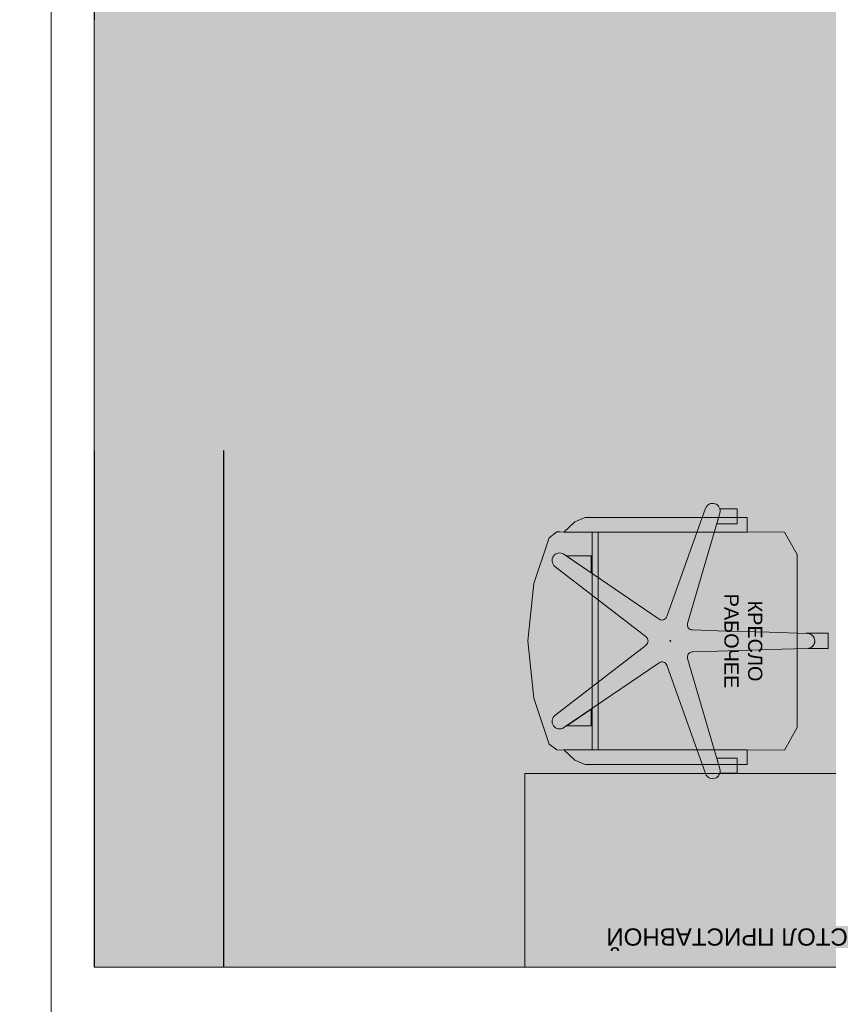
# Model space of a CAD drawing. Header units: millimetres. Extents: x -714384 to 30604203, y -92609 to 65084.
# Tile 50 of 256: x -74578 to -72700, y -32338 to -30052. Entities that reach past the tile are written whole.
import ezdxf
from ezdxf import colors
from ezdxf.entities.mleader import LeaderData, LeaderLine
from ezdxf.math import Vec2, Vec3

# ---------------------------------------------------------------- set-up
doc = ezdxf.new("R2010")
doc.units = ezdxf.units.MM
doc.linetypes.add('HIDDENX2', pattern=[19.05, 12.7, -6.35])
doc.layers.get('0').update_dxf_attribs({"lineweight": 0})
doc.layers.get('Defpoints').update_dxf_attribs({"color": 30})
doc.layers.add('00_АР_Подложка', color=7, linetype='Continuous', lineweight=0, true_color=0x9b9292)
doc.layers.add('06_АР_Мебель', color=4, linetype='Continuous', lineweight=9)
doc.layers.add('21_АР_Штриховка', color=47, linetype='Continuous', lineweight=5)
doc.styles.add('_ТЕКСТОВЫЙ', font='arial.ttf', dxfattribs={"width": 0.8})
doc.styles.add('HVAC_AEP', font='arial.ttf')
doc.styles.get("Standard").update_dxf_attribs({"font": 'arial.ttf'})

# ---------------------------------------------------------------- blocks, each defined once
blk = doc.blocks.new('*T195')
at = {"color": 0, "linetype": 'ByBlock', "lineweight": -2, "transparency": 16777216}
for p, q in [((0, 0), (8500, 0)), ((0, 0), (0, -27939.3)), ((8500, 0), (8500, -27939.3)), ((0, -469.7), (8500, -469.7)), ((4500, -469.7), (4500, -27939.3)), ((0, -4969.7), (8500, -4969.7)), ((0, -9469.7), (8500, -9469.7)), ((0, -13269.7), (8500, -13269.7)), ((0, -16669.7), (8500, -16669.7)), ((0, -20469.7), (8500, -20469.7)), ((0, -24269.7), (8500, -24269.7)), ((0, -26370.4), (8500, -26370.4)), ((0, -27939.3), (8500, -27939.3))]:
    blk.add_line(p, q, dxfattribs=at)
at = {"color": 0, "lineweight": 15, "transparency": 16777216, "style": 'HVAC_AEP'}
for s, insert, char_height, width, attachment_point in [('{\\H0.83333x;\\C256;Готовые блоки (Барьеры, АРМ, Почтальоны)}', (4250, -234.8), 300, 8497, 5), ('{\\fCalibri|b0|i0|c204|p34;\\C256;Группа блоков 1200\\P\\PПо невозможности разместить стандартный барьер для приёма посылок, применить откидную столешницу для МГН}', (4550, -2719.7), 250, 3900, 4), ('{\\fCalibri|b0|i0|c204|p34;\\C256;Группа блоков 1400\\P\\PПо невозможности разместить стандартный барьер для приёма посылок, применить откидную столешницу для МГН}', (4550, -7219.7), 250, 3900, 4), ('{\\fCalibri|b0|i0|c204|p34;\\C256;Группа блоков \\P\\PПочта банк 1400}', (4550, -11369.7), 250, 3900, 4), ('{\\fCalibri|b0|i0|c204|p34;\\C256;Группа блоков \\P\\PПочта банк 1200}', (4550, -14969.7), 250, 3900, 4), ('{\\C256;ГРУППА МЕБЕЛИ ЦСУ (ЦЕНТР СОЦИАЛЬНЫХ УСЛУГ)\\P\\PЕсли не помещается в кабинете можно установить в клиентском зале }', (4550, -18569.7), 250, 3900, 4), ('{\\C256;ГРУППА МЕБЕЛИ ЦСУ (ЦЕНТР СОЦИАЛЬНЫХ УСЛУГ)\\P\\P\\fCalibri|b0|i0|c204|p34;Если нет места на стол 1400 ставим выноску на стол МГН 1200}', (4550, -22369.7), 250, 3900, 4), ('Группа блоков АРМ\\P^JНАЧ.ОПС^JСортировщик', (4550, -25320), 250, 3900, 4), ('{\\fCalibri|b0|i0|c204|p34;\\C256;Группа блоков \\P\\PПочтальоны}', (4550, -27154.9), 250, 3900, 4)]:
    blk.add_mtext(s, dxfattribs=dict(at, insert=insert, char_height=char_height, width=width, attachment_point=attachment_point))
blk = doc.blocks.new('*U1372')
at = {"layer": 'Defpoints', "color": 251}
blk.add_line((1200, 2700), (0, 2700), dxfattribs=at)
blk = doc.blocks.new('Стол приставной')
at = {"layer": '00_АР_Подложка'}
for p, q in [((0, 0), (800, 0)), ((0, -450), (0, 0)), ((800, 0), (800, -450)), ((800, -450), (0, -450))]:
    blk.add_line(p, q, dxfattribs=at)
at = {"layer": '06_АР_Мебель'}
for p, q in [((0, 0), (800, 0)), ((0, -450), (0, 0)), ((800, 0), (800, -450)), ((800, -450), (0, -450))]:
    blk.add_line(p, q, dxfattribs=at)
at = {"flags": 1}
for tag, p in [('КОД_ОБОРУДОВАНИЯ', (421.6, 85)), ('ДОП_ИНФОРМАЦИЯ', (421.6, 32.8)), ('ДОГОВОР', (1036.9, -43.5))]:
    blk.add_attdef(tag, p, '', height=25, dxfattribs=at)
at = {"layer": '06_АР_Мебель', "insert": (50, -50), "char_height": 40, "attachment_point": 1}
blk.add_mtext_dynamic_manual_height_columns('{\\C7;СТОЛ ПРИСТАВНОЙ}', width=700, gutter_width=12.5, heights=[0], dxfattribs=at)
blk = doc.blocks.new('Кресло рабочее')
at = {"layer": '00_АР_Подложка'}
for p, q in [((17.6, 0), (-17.6, 0)), ((-17.6, 0), (-17.6, -51.8)), ((17.6, -46.4), (17.6, 0)), ((-17.5, -48.3), (-20.1, -137.3)), ((-17.6, -51.8), (-17.5, -48.3)), ((20.3, -137.3), (17.7, -48.3)), ((-200.6, -72.3), (-252.8, -101.5)), ((201.2, -72.3), (-200.6, -72.3)), ((253.4, -101.5), (201.2, -72.3)), ((-252.8, -101.5), (-253, -623.3)), ((253.2, -630.2), (253.4, -101.5)), ((-23.6, -257.3), (-20.1, -137.3)), ((20.3, -137.3), (23.8, -257.3)), ((-252.8, -188.4), (-286.8, -188.4)), ((-286.8, -188.4), (-286.8, -564.2)), ((-252.7, -613.8), (-252.8, -188.4)), ((253.3, -188.4), (253.2, -613.8)), ((287.4, -188.4), (253.3, -188.4)), ((287.4, -564.2), (287.4, -188.4)), ((-286.8, -211.3), (-306.7, -211.3)), ((-306.7, -211.3), (-306.7, -251.4)), ((-271.9, -211.3), (-286.8, -211.3)), ((-271.9, -258.8), (-271.9, -211.3)), ((287.4, -211.3), (272.5, -211.3)), ((272.5, -211.3), (272.5, -258.8)), ((307.3, -211.3), (287.4, -211.3)), ((307.3, -251.4), (307.3, -211.3)), ((-296.9, -251.5), (-271.9, -258.8)), ((-40.6, -326.7), (-296.9, -251.5)), ((297.4, -251.5), (40.8, -326.7)), ((272.5, -258.8), (297.4, -251.5)), ((-23.6, -257.3), (-25.3, -315.5)), ((25.5, -315.5), (23.8, -257.3)), ((-307.8, -285), (-307.8, -285)), ((-307.8, -285), (-56.3, -375)), ((56.5, -375), (308.3, -285)), ((-50.4, -392.9), (-201.2, -613.8)), ((201.5, -613.8), (50.7, -392.9)), ((-172.7, -634.5), (-9.3, -422.8)), ((9.6, -422.8), (173, -634.5)), ((253.4, -534.1), (-252.8, -534.1)), ((-252.8, -548.4), (253.4, -548.4)), ((-286.8, -564.2), (-276.7, -588.5)), ((-197.5, -608.3), (-158.2, -550.8)), ((-158.2, -550.8), (-197.5, -550.8)), ((-197.5, -550.8), (-197.5, -608.3)), ((197, -550.8), (158.5, -550.8)), ((158.5, -550.8), (197, -607.2)), ((197, -607.2), (197, -550.8)), ((277.2, -588.5), (287.4, -564.2)), ((-276.7, -588.5), (-252.7, -613.8)), ((253.2, -613.8), (277.2, -588.5)), ((-253, -623.3), (-253, -630.2)), ((-253, -630.2), (-239.6, -648.3)), ((239.8, -648.3), (253.2, -630.2)), ((-239.6, -648.3), (-133, -683.5)), ((133.3, -683.5), (239.8, -648.3)), ((-133, -683.5), (0.1, -697.6)), ((0.1, -697.6), (133.3, -683.5))]:
    blk.add_line(p, q, dxfattribs=at)
blk.add_circle((0.1, -366.6), 1, dxfattribs=at)
for centre, radius, start, end in [((0.1, -48.8), 17.6, 7.6113, 178.3319), ((0.1, -48.8), 17.6, 1.6681, 178.3319), ((-301.8, -268.4), 17.6, 73.65, 250.3318), ((-301.8, -268.4), 17.6, 73.6499, 106.1566), ((302.4, -268.4), 17.6, 73.8435, 106.3319), ((302.4, -268.4), 17.6, 289.6681, 106.3319), ((-37.2, -315.2), 11.9, 253.6499, 358.3319), ((37.5, -315.2), 11.9, 181.6681, 286.3319), ((-60.3, -386.2), 11.9, 325.6681, 70.3101), ((60.5, -386.2), 11.9, 109.6681, 214.3319), ((0.1, -430.1), 11.9, 37.6681, 142.3319), ((-186.7, -623.7), 17.6, 145.6681, 322.3319), ((186.9, -623.7), 17.6, 217.6681, 34.3319)]:
    blk.add_arc(centre, radius, start, end, dxfattribs=at)
blk.add_point((0.1, -366.6), dxfattribs=at)
at = {"layer": '06_АР_Мебель'}
for p, q in [((17.6, 0), (-17.6, 0)), ((-17.6, 0), (-17.6, -51.8)), ((17.6, -46.4), (17.6, 0)), ((-17.5, -48.3), (-20.1, -137.3)), ((-17.6, -51.8), (-17.5, -48.3)), ((20.3, -137.3), (17.7, -48.3)), ((-200.6, -72.3), (-252.8, -101.5)), ((201.2, -72.3), (-200.6, -72.3)), ((253.4, -101.5), (201.2, -72.3)), ((-252.8, -101.5), (-253, -623.3)), ((253.2, -630.2), (253.4, -101.5)), ((-23.6, -257.3), (-20.1, -137.3)), ((20.3, -137.3), (23.8, -257.3)), ((-252.8, -188.4), (-286.8, -188.4)), ((-286.8, -188.4), (-286.8, -564.2)), ((-252.7, -613.8), (-252.8, -188.4)), ((253.3, -188.4), (253.2, -613.8)), ((287.4, -188.4), (253.3, -188.4)), ((287.4, -564.2), (287.4, -188.4)), ((-286.8, -211.3), (-306.7, -211.3)), ((-306.7, -211.3), (-306.7, -251.4)), ((-271.9, -211.3), (-286.8, -211.3)), ((-271.9, -258.8), (-271.9, -211.3)), ((287.4, -211.3), (272.5, -211.3)), ((272.5, -211.3), (272.5, -258.8)), ((307.3, -211.3), (287.4, -211.3)), ((307.3, -251.4), (307.3, -211.3)), ((-296.9, -251.5), (-271.9, -258.8)), ((-40.6, -326.7), (-296.9, -251.5)), ((297.4, -251.5), (40.8, -326.7)), ((272.5, -258.8), (297.4, -251.5)), ((-23.6, -257.3), (-25.3, -315.5)), ((25.5, -315.5), (23.8, -257.3)), ((-307.8, -285), (-307.8, -285)), ((-307.8, -285), (-56.3, -375)), ((56.5, -375), (308.3, -285)), ((-50.4, -392.9), (-201.2, -613.8)), ((201.5, -613.8), (50.7, -392.9)), ((-172.7, -634.5), (-9.3, -422.8)), ((9.6, -422.8), (173, -634.5)), ((253.4, -534.1), (-252.8, -534.1)), ((-252.8, -548.4), (253.4, -548.4)), ((-286.8, -564.2), (-276.7, -588.5)), ((-197.5, -608.3), (-158.2, -550.8)), ((-158.2, -550.8), (-197.5, -550.8)), ((-197.5, -550.8), (-197.5, -608.3)), ((197, -550.8), (158.5, -550.8)), ((158.5, -550.8), (197, -607.2)), ((197, -607.2), (197, -550.8)), ((277.2, -588.5), (287.4, -564.2)), ((-276.7, -588.5), (-252.7, -613.8)), ((253.2, -613.8), (277.2, -588.5)), ((-253, -623.3), (-253, -630.2)), ((-253, -630.2), (-239.6, -648.3)), ((239.8, -648.3), (253.2, -630.2)), ((-239.6, -648.3), (-133, -683.5)), ((133.3, -683.5), (239.8, -648.3)), ((-133, -683.5), (0.1, -697.6)), ((0.1, -697.6), (133.3, -683.5))]:
    blk.add_line(p, q, dxfattribs=at)
blk.add_circle((0.1, -366.6), 1, dxfattribs=at)
for centre, radius, start, end in [((0.1, -48.8), 17.6, 7.6113, 178.3319), ((0.1, -48.8), 17.6, 1.6681, 178.3319), ((-301.8, -268.4), 17.6, 73.65, 250.3318), ((-301.8, -268.4), 17.6, 73.6499, 106.1566), ((302.4, -268.4), 17.6, 73.8435, 106.3319), ((302.4, -268.4), 17.6, 289.6681, 106.3319), ((-37.2, -315.2), 11.9, 253.6499, 358.3319), ((37.5, -315.2), 11.9, 181.6681, 286.3319), ((-60.3, -386.2), 11.9, 325.6681, 70.3101), ((60.5, -386.2), 11.9, 109.6681, 214.3319), ((0.1, -430.1), 11.9, 37.6681, 142.3319), ((-186.7, -623.7), 17.6, 145.6681, 322.3319), ((186.9, -623.7), 17.6, 217.6681, 34.3319)]:
    blk.add_arc(centre, radius, start, end, dxfattribs=at)
blk.add_point((0.1, -366.6), dxfattribs=at)
at = {"flags": 1}
for tag, p in [('КОД_ОБОРУДОВАНИЯ', (56.2, 11.7)), ('ДОП_ИНФОРМАЦИЯ', (56.2, -40.5)), ('ДОГОВОР', (291.3, -99.7))]:
    blk.add_attdef(tag, p, '', height=25, dxfattribs=at)
at = {"layer": '06_АР_Мебель', "insert": (0.3, -197.3), "char_height": 33, "attachment_point": 5}
blk.add_mtext_dynamic_manual_height_columns('{\\C7;КРЕСЛО РАБОЧЕЕ}', width=250, gutter_width=12.5, heights=[0], dxfattribs=at)
blk = doc.blocks.new('*U1373')
at = {"layer": 'Defpoints', "color": 251}
for p, q in [((1200, 2700), (0, 2700)), ((1200, 2400), (0, 2400))]:
    blk.add_line(p, q, dxfattribs=at)
at = {"lineweight": 0, "rotation": 90}
blk.add_blockref('Стол приставной', (0, 900), dxfattribs=at)
at = {"rotation": 180}
blk.add_blockref('Кресло рабочее', (757.6, 995.5), dxfattribs=at)
blk = doc.blocks.new('_Dot')
at = {"color": 0, "linetype": 'ByBlock', "lineweight": -2}
blk.add_line((-0.5, 0), (-1, 0), dxfattribs=at)
at = {"color": 0, "linetype": 'ByBlock', "const_width": 0.5}
blk.add_lwpolyline([(-0.25, 0, 1), (0.25, 0, 1)], format="xyb", close=True, dxfattribs=at)

msp = doc.modelspace()

# ---------------------------------------------------------------- hatches: boundary and pattern name
at = {"layer": '21_АР_Штриховка', "lineweight": 0, "true_color": 0xa9ba9a}
h = msp.add_hatch(color=253, dxfattribs=at)
h.dxf.hatch_style = 1
h.paths.add_polyline_path([(-71704.8, -28020.2), (-74404.8, -28020.2), (-74404.8, -32252.2), (-71704.8, -32252.2)])

# ---------------------------------------------------------------- linework, layer by layer
at = {"layer": '21_АР_Штриховка'}
msp.add_lwpolyline([(-71704.8, -28020.2), (-74404.8, -28020.2), (-74404.8, -32252.2), (-71704.8, -32252.2)], close=True, dxfattribs=at)

# ---------------------------------------------------------------- block references
msp.add_blockref('*T195', (-74504.5, -27455.1))
at = {"rotation": 90}
for name, p in [('*U1372', (-71704.8, -30052.2)), ('*U1373', (-71704.8, -32252.2))]:
    msp.add_blockref(name, p, dxfattribs=at)

# ---------------------------------------------------------------- leaders
at = {"color": 162, "linetype": 'HIDDENX2', "lineweight": 30, "ltscale": 15, "true_color": 0x002eb8}
ml = msp.add_multileader_mtext('Standard', dxfattribs=at)
ml.set_content('\\pxi-3,l4,t4;Модуль Тип 1.1', color=(0, 46, 184), style='_ТЕКСТОВЫЙ')
ml.set_leader_properties(lineweight=0)
ml.set_arrow_properties(name='DOT')
ml.build(insert=Vec2(0, 0))
ml.multileader.update_dxf_attribs({"text_left_attachment_type": 6, "text_right_attachment_type": 6, "dogleg_length": 0.36, "arrow_head_size": 50, "scale": 100})
ctx = ml.context
ctx.base_point, ctx.scale, ctx.char_height, ctx.arrow_head_size, ctx.landing_gap_size, ctx.plane_origin = Vec3(65996.7, -36931.4), 100, 250, 50, 100, Vec3(52171.1, -31780.7)
ctx.left_attachment, ctx.right_attachment, ctx.text_align_type, ctx.attachment_type = 6, 6, 1, 2
notes = []
notes.append((ctx, [(0, (0, 0, 0), (0, 0), (1, 0), 1, [])]))
ctx.mtext.insert, ctx.mtext.width, ctx.mtext.defined_height, ctx.mtext.alignment, ctx.mtext.flow_direction = Vec3(67071.2, -36607.9), 6846.369, 600.4, 2, 5
ml = msp.add_multileader_mtext('Standard', dxfattribs=at)
ml.set_content('\\pxi-3,l4,t4;Модуль Тип 1.2', color=(0, 46, 184), style='_ТЕКСТОВЫЙ')
ml.set_leader_properties(lineweight=0)
ml.set_arrow_properties(name='DOT')
ml.build(insert=Vec2(0, 0))
ml.multileader.update_dxf_attribs({"text_left_attachment_type": 6, "text_right_attachment_type": 6, "dogleg_length": 0.36, "arrow_head_size": 50, "scale": 100})
ctx = ml.context
ctx.base_point, ctx.scale, ctx.char_height, ctx.arrow_head_size, ctx.landing_gap_size, ctx.plane_origin = Vec3(65992.3, -39013.3), 100, 250, 50, 100, Vec3(52166.7, -33862.6)
ctx.left_attachment, ctx.right_attachment, ctx.text_align_type, ctx.attachment_type = 6, 6, 1, 2
notes.append((ctx, [(0, (0, 0, 0), (0, 0), (1, 0), 1, [])]))
ctx.mtext.insert, ctx.mtext.width, ctx.mtext.defined_height, ctx.mtext.alignment, ctx.mtext.flow_direction = Vec3(67085.1, -38689.8), 6846.369, 600.4, 2, 5
for ctx, leaders in notes:
    for number, flags, end, landing, length, lines in leaders:
        leader = LeaderData()
        leader.index, (leader.has_last_leader_line, leader.has_dogleg_vector, leader.attachment_direction) = number, flags
        leader.last_leader_point, leader.dogleg_vector, leader.dogleg_length = Vec3(end), Vec3(landing), length
        for number, points, colour, breaks in lines:
            line = LeaderLine()
            line.index, line.vertices, line.color, line.breaks = number, Vec3.list(points), colors.encode_raw_color(colour), breaks
            leader.lines.append(line)
        ctx.leaders.append(leader)

doc.saveas('drawing.dxf')
